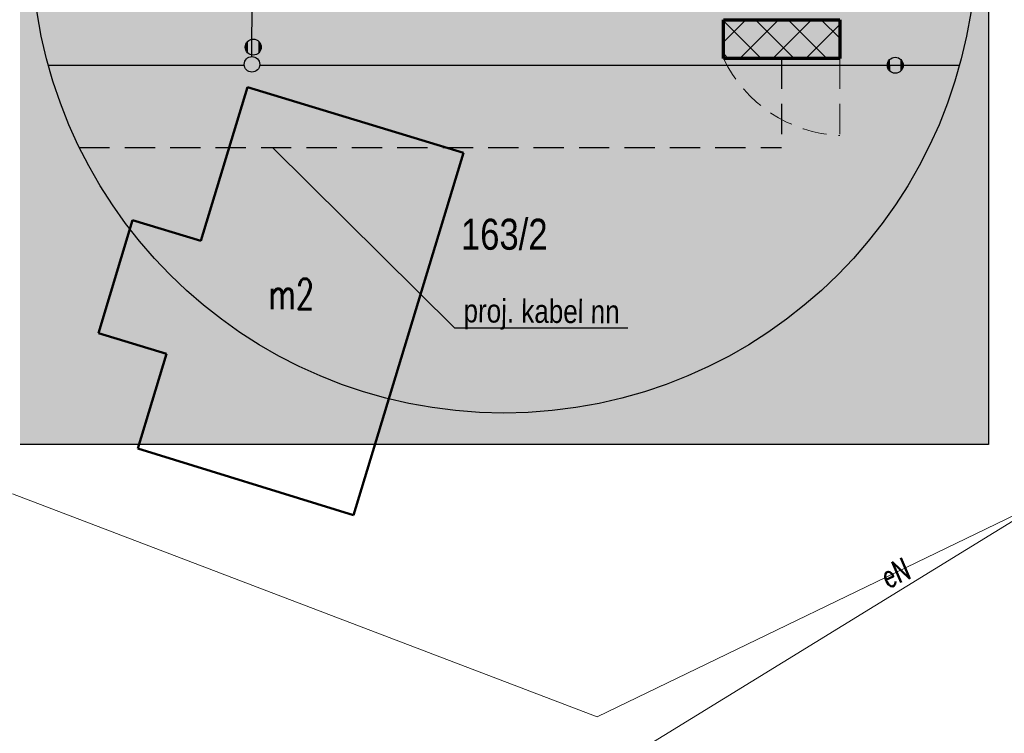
# Model space of a CAD drawing. Header units: metres. Extents: x 6578771 to 6579176, y 5823446 to 5823990.
# Tile 7 of 13: x 6579009 to 6579041, y 5823786 to 5823810. Entities that reach past the tile are written whole.
import ezdxf
from ezdxf.enums import TextEntityAlignment as Align

# ---------------------------------------------------------------- set-up
doc = ezdxf.new("R2010")
doc.units = ezdxf.units.M
doc.header["$MEASUREMENT"] = 0
for name, pattern in [('2_EGBU_A', [0]), ('3_SUEP_A', [0]), ('3_SUTP_A', [0]), ('AUSGEZOGEN', [0]), ('DASHEDX2', [1.5, 1, -0.5])]:
    doc.linetypes.add(name, pattern=pattern)
doc.layers.add('0_Tło', color=7, linetype='CONTINUOUS', true_color=0xffffff)
doc.layers.add('0_Tło_opis_szczeg', color=7, linetype='CONTINUOUS', true_color=0xffffff)
for name, color, linetype, lineweight in [('EGBB_E_T_0', 7, 'CONTINUOUS', 20), ('EGBB_L_0', 7, '2_EGBU_A', 50), ('SUEP_E_T_0', 1, 'CONTINUOUS', 0), ('SUEP_L_0', 1, '3_SUEP_A', 18), ('SUTP_L_0', 30, '3_SUTP_A', 18)]:
    doc.layers.add(name, color=color, linetype=linetype, lineweight=lineweight)
doc.layers.add('OBI kabel nn', color=7, linetype='DASHEDX2', lineweight=20, true_color=0x007299)
doc.layers.add('OBI opis', color=10, linetype='CONTINUOUS')
doc.layers.add('OBI opis_szczeg', color=10, linetype='CONTINUOUS')
doc.styles.add('Arial', font='arial.ttf')
doc.styles.add('Arial CE', font='arial.ttf')
doc.styles.get("Standard").update_dxf_attribs({"font": 'Simplex.SHX', "width": 0.75})
picture_1 = doc.add_image_def('image3.png', size_in_pixel=(3508, 4963))

msp = doc.modelspace()

# ---------------------------------------------------------------- hatches: boundary and pattern name
at = {"layer": '0_Tło_opis_szczeg'}
msp.add_hatch(color=256, dxfattribs=at).paths.add_polyline_path([(6579008.833, 5823795.954), (6579040.806, 5823795.954), (6579040.806, 5823795.954), (6579040.806, 5823828.825), (6579040.806, 5823828.825), (6579008.833, 5823828.825), (6579008.833, 5823828.825)])
at = {"layer": 'OBI opis_szczeg', "linetype": 'AUSGEZOGEN', "lineweight": 25}
h = msp.add_hatch(dxfattribs=at)
h.set_pattern_fill('MegaCAD_TYP1', color=144, scale=0.256, style=0)
h.set_pattern_definition([(45, (6578977.018, 5823771.5815), (-0.543058, 0.543058), [])])
h.paths.add_polyline_path([(6579035.898, 5823808.701), (6579035.898, 5823809.981), (6579032.058, 5823809.981), (6579032.058, 5823808.701)], flags=0)
h = msp.add_hatch(dxfattribs=at)
h.set_pattern_fill('MegaCAD_TYP1', color=144, scale=0.256, style=0)
h.set_pattern_definition([(45, (6578977.018, 5823771.5815), (-0.543058, 0.543058), [])])
h.paths.add_polyline_path([(6579035.898, 5823808.701), (6579035.898, 5823809.981), (6579032.058, 5823809.981), (6579032.058, 5823808.701)], flags=0)
h = msp.add_hatch(dxfattribs=at)
h.set_pattern_fill('MegaCAD_TYP1', color=144, scale=0.256, angle=-90, style=0)
h.set_pattern_definition([(-45, (6578977.018, 5823771.5815), (0.543058, 0.543058), [])])
h.paths.add_polyline_path([(6579032.058, 5823809.981), (6579032.058, 5823808.701), (6579035.898, 5823808.701), (6579035.898, 5823809.981)], flags=0)

# ---------------------------------------------------------------- linework, layer by layer
at = {"layer": '0_Tło'}
msp.add_lwpolyline([(6579008.833, 5823828.825), (6579040.806, 5823828.825), (6579040.806, 5823795.954), (6579008.833, 5823795.954)], dxfattribs=at)
at = {"layer": 'EGBB_L_0', "linetype": '2_EGBU_A'}
for p, q in [((6579016.34, 5823807.75), (6579014.8, 5823802.68)), ((6579016.34, 5823807.75), (6579023.47, 5823805.59)), ((6579023.47, 5823805.59), (6579019.84, 5823793.62)), ((6579012.55, 5823803.36), (6579011.42, 5823799.63)), ((6579014.8, 5823802.68), (6579012.55, 5823803.36)), ((6579011.42, 5823799.63), (6579013.67, 5823798.95)), ((6579013.67, 5823798.95), (6579012.72, 5823795.82)), ((6579019.84, 5823793.62), (6579012.72, 5823795.82))]:
    msp.add_line(p, q, dxfattribs=at)
at = {"layer": 'OBI kabel nn', "lineweight": 18}
msp.add_line((6579035.898, 5823808.701), (6579035.898, 5823806.156), dxfattribs=at)
at = {"layer": 'OBI kabel nn', "lineweight": 18, "ltscale": 0.8}
msp.add_arc((6579036.104, 5823810.636), 4.485, 205.5513, 267.3638, dxfattribs=at)
at = {"layer": 'OBI opis', "color": 144, "linetype": 'DASHEDX2', "lineweight": 30}
for p in [(6579033.978, 5823808.701), (6579010.79, 5823805.76)]:
    msp.add_line(p, (6579033.978, 5823805.76), dxfattribs=at)
at = {"layer": 'OBI opis', "color": 253, "linetype": 'Continuous'}
for q in [(6579017.173, 5823805.76), (6579028.906, 5823799.803)]:
    msp.add_line((6579023.182, 5823799.803), q, dxfattribs=at)
at = {"layer": 'OBI opis_szczeg', "color": 250}
for p, q in [((6579016.491, 5823808.763, 0.225), (6579016.512, 5823825.784, 0.225)), ((6579009.767, 5823808.482), (6579016.236, 5823808.482)), ((6579016.746, 5823808.482), (6579039.854, 5823808.482))]:
    msp.add_line(p, q, dxfattribs=at)
at = {"layer": 'OBI opis_szczeg', "color": 144, "linetype": 'AUSGEZOGEN', "lineweight": 70, "true_color": 0x007299}
for p, q in [((6579032.058, 5823808.701), (6579032.058, 5823809.981)), ((6579032.058, 5823809.981), (6579035.898, 5823809.981)), ((6579035.898, 5823809.981), (6579035.898, 5823808.701)), ((6579035.898, 5823808.701), (6579032.058, 5823808.701))]:
    msp.add_line(p, q, dxfattribs=at)
at = {"layer": 'OBI opis_szczeg', "color": 144, "linetype": 'AUSGEZOGEN', "lineweight": 25, "true_color": 0x007299}
msp.add_line((6579035.898, 5823808.701), (6579032.058, 5823808.701), dxfattribs=at)
at = {"layer": 'OBI opis_szczeg', "color": 250}
for centre, radius in [((6579024.81, 5823812.583), 15.592), ((6579016.533, 5823809.076, 0.225), 0.263), ((6579016.491, 5823808.507, 0.225), 0.256), ((6579037.731, 5823808.476, 0.225), 0.263)]:
    msp.add_circle(centre, radius, dxfattribs=at)
at = {"layer": 'OBI opis_szczeg', "color": 250, "lineweight": 0}
for points in [[(6579016.271, 5823809.053, 0.225), (6579016.27, 5823809.087, 0.225), (6579016.271, 5823809.098, 0.225)], [(6579016.272, 5823809.042, 0.225), (6579016.271, 5823809.098, 0.225), (6579016.272, 5823809.109, 0.225)], [(6579016.271, 5823809.053, 0.225), (6579016.271, 5823809.098, 0.225), (6579016.272, 5823809.042, 0.225)], [(6579016.274, 5823809.031, 0.225), (6579016.272, 5823809.109, 0.225), (6579016.274, 5823809.121, 0.225)], [(6579016.272, 5823809.042, 0.225), (6579016.272, 5823809.109, 0.225), (6579016.274, 5823809.031, 0.225)], [(6579016.276, 5823809.019, 0.225), (6579016.274, 5823809.121, 0.225), (6579016.276, 5823809.132, 0.225)], [(6579016.274, 5823809.031, 0.225), (6579016.274, 5823809.121, 0.225), (6579016.276, 5823809.019, 0.225)], [(6579016.279, 5823809.008, 0.225), (6579016.276, 5823809.132, 0.225), (6579016.279, 5823809.143, 0.225)], [(6579016.276, 5823809.019, 0.225), (6579016.276, 5823809.132, 0.225), (6579016.279, 5823809.008, 0.225)], [(6579016.282, 5823808.998, 0.225), (6579016.279, 5823809.143, 0.225), (6579016.282, 5823809.154, 0.225)], [(6579016.279, 5823809.008, 0.225), (6579016.279, 5823809.143, 0.225), (6579016.282, 5823808.998, 0.225)], [(6579016.286, 5823808.987, 0.225), (6579016.282, 5823809.154, 0.225), (6579016.286, 5823809.164, 0.225)], [(6579016.282, 5823808.998, 0.225), (6579016.282, 5823809.154, 0.225), (6579016.286, 5823808.987, 0.225)], [(6579016.29, 5823808.976, 0.225), (6579016.286, 5823809.164, 0.225), (6579016.29, 5823809.175, 0.225)], [(6579016.286, 5823808.987, 0.225), (6579016.286, 5823809.164, 0.225), (6579016.29, 5823808.976, 0.225)], [(6579016.294, 5823808.966, 0.225), (6579016.29, 5823809.175, 0.225), (6579016.294, 5823809.185, 0.225)], [(6579016.29, 5823808.976, 0.225), (6579016.29, 5823809.175, 0.225), (6579016.294, 5823808.966, 0.225)], [(6579016.299, 5823808.956, 0.225), (6579016.294, 5823809.185, 0.225), (6579016.299, 5823809.195, 0.225)], [(6579016.294, 5823808.966, 0.225), (6579016.294, 5823809.185, 0.225), (6579016.299, 5823808.956, 0.225)], [(6579016.304, 5823808.946, 0.225), (6579016.299, 5823809.195, 0.225), (6579016.304, 5823809.205, 0.225)], [(6579016.299, 5823808.956, 0.225), (6579016.299, 5823809.195, 0.225), (6579016.304, 5823808.946, 0.225)], [(6579016.31, 5823808.936, 0.225), (6579016.304, 5823809.205, 0.225), (6579016.31, 5823809.215, 0.225)], [(6579016.304, 5823808.946, 0.225), (6579016.304, 5823809.205, 0.225), (6579016.31, 5823808.936, 0.225)], [(6579016.316, 5823808.927, 0.225), (6579016.31, 5823809.215, 0.225), (6579016.316, 5823809.225, 0.225)], [(6579016.31, 5823808.936, 0.225), (6579016.31, 5823809.215, 0.225), (6579016.316, 5823808.927, 0.225)], [(6579016.323, 5823808.918, 0.225), (6579016.316, 5823809.225, 0.225), (6579016.323, 5823809.234, 0.225)], [(6579016.316, 5823808.927, 0.225), (6579016.316, 5823809.225, 0.225), (6579016.323, 5823808.918, 0.225)], [(6579016.33, 5823808.909, 0.225), (6579016.323, 5823809.234, 0.225), (6579016.33, 5823809.243, 0.225)], [(6579016.323, 5823808.918, 0.225), (6579016.323, 5823809.234, 0.225), (6579016.33, 5823808.909, 0.225)], [(6579016.337, 5823808.9, 0.225), (6579016.33, 5823809.243, 0.225), (6579016.337, 5823809.251, 0.225)], [(6579016.33, 5823808.909, 0.225), (6579016.33, 5823809.243, 0.225), (6579016.337, 5823808.9, 0.225)], [(6579016.345, 5823808.892, 0.225), (6579016.337, 5823809.251, 0.225), (6579016.345, 5823809.259, 0.225)], [(6579016.337, 5823808.9, 0.225), (6579016.337, 5823809.251, 0.225), (6579016.345, 5823808.892, 0.225)], [(6579016.353, 5823808.884, 0.225), (6579016.345, 5823809.259, 0.225), (6579016.353, 5823809.267, 0.225)], [(6579016.345, 5823808.892, 0.225), (6579016.345, 5823809.259, 0.225), (6579016.353, 5823808.884, 0.225)], [(6579016.362, 5823808.876, 0.225), (6579016.353, 5823809.267, 0.225), (6579016.362, 5823809.275, 0.225)], [(6579016.353, 5823808.884, 0.225), (6579016.353, 5823809.267, 0.225), (6579016.362, 5823808.876, 0.225)], [(6579016.37, 5823808.869, 0.225), (6579016.362, 5823809.275, 0.225), (6579016.37, 5823809.282, 0.225)], [(6579016.362, 5823808.876, 0.225), (6579016.362, 5823809.275, 0.225), (6579016.37, 5823808.869, 0.225)], [(6579016.379, 5823808.862, 0.225), (6579016.37, 5823809.282, 0.225), (6579016.379, 5823809.289, 0.225)], [(6579016.37, 5823808.869, 0.225), (6579016.37, 5823809.282, 0.225), (6579016.379, 5823808.862, 0.225)], [(6579016.389, 5823808.856, 0.225), (6579016.379, 5823809.289, 0.225), (6579016.389, 5823809.295, 0.225)], [(6579016.379, 5823808.862, 0.225), (6579016.379, 5823809.289, 0.225), (6579016.389, 5823808.856, 0.225)], [(6579016.398, 5823808.85, 0.225), (6579016.389, 5823809.295, 0.225), (6579016.398, 5823809.301, 0.225)], [(6579016.389, 5823808.856, 0.225), (6579016.389, 5823809.295, 0.225), (6579016.398, 5823808.85, 0.225)], [(6579016.408, 5823808.844, 0.225), (6579016.398, 5823809.301, 0.225), (6579016.408, 5823809.307, 0.225)], [(6579016.398, 5823808.85, 0.225), (6579016.398, 5823809.301, 0.225), (6579016.408, 5823808.844, 0.225)], [(6579016.418, 5823808.839, 0.225), (6579016.408, 5823809.307, 0.225), (6579016.418, 5823809.312, 0.225)], [(6579016.408, 5823808.844, 0.225), (6579016.408, 5823809.307, 0.225), (6579016.418, 5823808.839, 0.225)], [(6579016.428, 5823808.834, 0.225), (6579016.418, 5823809.312, 0.225), (6579016.428, 5823809.317, 0.225)], [(6579016.418, 5823808.839, 0.225), (6579016.418, 5823809.312, 0.225), (6579016.428, 5823808.834, 0.225)], [(6579016.439, 5823808.83, 0.225), (6579016.428, 5823809.317, 0.225), (6579016.439, 5823809.321, 0.225)], [(6579016.428, 5823808.834, 0.225), (6579016.428, 5823809.317, 0.225), (6579016.439, 5823808.83, 0.225)], [(6579016.45, 5823808.826, 0.225), (6579016.439, 5823809.321, 0.225), (6579016.45, 5823809.325, 0.225)], [(6579016.439, 5823808.83, 0.225), (6579016.439, 5823809.321, 0.225), (6579016.45, 5823808.826, 0.225)], [(6579016.46, 5823808.823, 0.225), (6579016.45, 5823809.325, 0.225), (6579016.46, 5823809.328, 0.225)], [(6579016.45, 5823808.826, 0.225), (6579016.45, 5823809.325, 0.225), (6579016.46, 5823808.823, 0.225)], [(6579016.471, 5823808.82, 0.225), (6579016.46, 5823809.328, 0.225), (6579016.471, 5823809.331, 0.225)], [(6579016.46, 5823808.823, 0.225), (6579016.46, 5823809.328, 0.225), (6579016.471, 5823808.82, 0.225)], [(6579016.482, 5823808.818, 0.225), (6579016.471, 5823809.331, 0.225), (6579016.482, 5823809.333, 0.225)], [(6579016.471, 5823808.82, 0.225), (6579016.471, 5823809.331, 0.225), (6579016.482, 5823808.818, 0.225)], [(6579016.493, 5823808.816, 0.225), (6579016.482, 5823809.333, 0.225), (6579016.493, 5823809.335, 0.225)], [(6579016.482, 5823808.818, 0.225), (6579016.482, 5823809.333, 0.225), (6579016.493, 5823808.816, 0.225)], [(6579016.505, 5823808.814, 0.225), (6579016.493, 5823809.335, 0.225), (6579016.505, 5823809.337, 0.225)], [(6579016.493, 5823808.816, 0.225), (6579016.493, 5823809.335, 0.225), (6579016.505, 5823808.814, 0.225)], [(6579016.516, 5823808.813, 0.225), (6579016.505, 5823809.337, 0.225), (6579016.516, 5823809.338, 0.225)], [(6579016.505, 5823808.814, 0.225), (6579016.505, 5823809.337, 0.225), (6579016.516, 5823808.813, 0.225)], [(6579016.516, 5823808.813, 0.225), (6579016.516, 5823809.338, 0.225), (6579016.527, 5823808.813, 0.225)], [(6579016.527, 5823808.813, 0.225), (6579016.516, 5823809.338, 0.225), (6579016.527, 5823809.338, 0.225)], [(6579016.527, 5823808.813, 0.225), (6579016.527, 5823809.338, 0.225), (6579016.539, 5823808.813, 0.225)], [(6579016.539, 5823808.813, 0.225), (6579016.527, 5823809.338, 0.225), (6579016.539, 5823809.338, 0.225)], [(6579016.539, 5823808.813, 0.225), (6579016.539, 5823809.338, 0.225), (6579016.55, 5823808.813, 0.225)], [(6579016.55, 5823808.813, 0.225), (6579016.539, 5823809.338, 0.225), (6579016.55, 5823809.338, 0.225)], [(6579016.55, 5823808.813, 0.225), (6579016.55, 5823809.338, 0.225), (6579016.561, 5823808.814, 0.225)], [(6579016.561, 5823808.814, 0.225), (6579016.55, 5823809.338, 0.225), (6579016.561, 5823809.337, 0.225)], [(6579016.561, 5823808.814, 0.225), (6579016.561, 5823809.337, 0.225), (6579016.572, 5823808.816, 0.225)], [(6579016.572, 5823808.816, 0.225), (6579016.561, 5823809.337, 0.225), (6579016.572, 5823809.335, 0.225)], [(6579016.572, 5823808.816, 0.225), (6579016.572, 5823809.335, 0.225), (6579016.583, 5823808.818, 0.225)], [(6579016.583, 5823808.818, 0.225), (6579016.572, 5823809.335, 0.225), (6579016.583, 5823809.333, 0.225)], [(6579016.583, 5823808.818, 0.225), (6579016.583, 5823809.333, 0.225), (6579016.595, 5823808.82, 0.225)], [(6579016.595, 5823808.82, 0.225), (6579016.583, 5823809.333, 0.225), (6579016.595, 5823809.331, 0.225)], [(6579016.595, 5823808.82, 0.225), (6579016.595, 5823809.331, 0.225), (6579016.605, 5823808.823, 0.225)], [(6579016.605, 5823808.823, 0.225), (6579016.595, 5823809.331, 0.225), (6579016.605, 5823809.328, 0.225)], [(6579016.605, 5823808.823, 0.225), (6579016.605, 5823809.328, 0.225), (6579016.616, 5823808.826, 0.225)], [(6579016.616, 5823808.826, 0.225), (6579016.605, 5823809.328, 0.225), (6579016.616, 5823809.325, 0.225)], [(6579016.616, 5823808.826, 0.225), (6579016.616, 5823809.325, 0.225), (6579016.627, 5823808.83, 0.225)], [(6579016.627, 5823808.83, 0.225), (6579016.616, 5823809.325, 0.225), (6579016.627, 5823809.321, 0.225)], [(6579016.627, 5823808.83, 0.225), (6579016.627, 5823809.321, 0.225), (6579016.637, 5823808.834, 0.225)], [(6579016.637, 5823808.834, 0.225), (6579016.627, 5823809.321, 0.225), (6579016.637, 5823809.317, 0.225)], [(6579016.637, 5823808.834, 0.225), (6579016.637, 5823809.317, 0.225), (6579016.648, 5823808.839, 0.225)], [(6579016.648, 5823808.839, 0.225), (6579016.637, 5823809.317, 0.225), (6579016.648, 5823809.312, 0.225)], [(6579016.648, 5823808.839, 0.225), (6579016.648, 5823809.312, 0.225), (6579016.658, 5823808.844, 0.225)], [(6579016.658, 5823808.844, 0.225), (6579016.648, 5823809.312, 0.225), (6579016.658, 5823809.307, 0.225)], [(6579016.658, 5823808.844, 0.225), (6579016.658, 5823809.307, 0.225), (6579016.668, 5823808.85, 0.225)], [(6579016.668, 5823808.85, 0.225), (6579016.658, 5823809.307, 0.225), (6579016.668, 5823809.301, 0.225)], [(6579016.668, 5823808.85, 0.225), (6579016.668, 5823809.301, 0.225), (6579016.677, 5823808.856, 0.225)], [(6579016.677, 5823808.856, 0.225), (6579016.668, 5823809.301, 0.225), (6579016.677, 5823809.295, 0.225)], [(6579016.677, 5823808.856, 0.225), (6579016.677, 5823809.295, 0.225), (6579016.686, 5823808.862, 0.225)], [(6579016.686, 5823808.862, 0.225), (6579016.677, 5823809.295, 0.225), (6579016.686, 5823809.289, 0.225)], [(6579016.686, 5823808.862, 0.225), (6579016.686, 5823809.289, 0.225), (6579016.695, 5823808.869, 0.225)], [(6579016.695, 5823808.869, 0.225), (6579016.686, 5823809.289, 0.225), (6579016.695, 5823809.282, 0.225)], [(6579016.695, 5823808.869, 0.225), (6579016.695, 5823809.282, 0.225), (6579016.704, 5823808.876, 0.225)], [(6579016.704, 5823808.876, 0.225), (6579016.695, 5823809.282, 0.225), (6579016.704, 5823809.275, 0.225)], [(6579016.704, 5823808.876, 0.225), (6579016.704, 5823809.275, 0.225), (6579016.713, 5823808.884, 0.225)], [(6579016.713, 5823808.884, 0.225), (6579016.704, 5823809.275, 0.225), (6579016.713, 5823809.267, 0.225)], [(6579016.713, 5823808.884, 0.225), (6579016.713, 5823809.267, 0.225), (6579016.721, 5823808.892, 0.225)], [(6579016.721, 5823808.892, 0.225), (6579016.713, 5823809.267, 0.225), (6579016.721, 5823809.259, 0.225)], [(6579016.721, 5823808.892, 0.225), (6579016.721, 5823809.259, 0.225), (6579016.728, 5823808.9, 0.225)], [(6579016.728, 5823808.9, 0.225), (6579016.721, 5823809.259, 0.225), (6579016.728, 5823809.251, 0.225)], [(6579016.728, 5823808.9, 0.225), (6579016.728, 5823809.251, 0.225), (6579016.736, 5823808.909, 0.225)], [(6579016.736, 5823808.909, 0.225), (6579016.728, 5823809.251, 0.225), (6579016.736, 5823809.243, 0.225)], [(6579016.736, 5823808.909, 0.225), (6579016.736, 5823809.243, 0.225), (6579016.743, 5823808.918, 0.225)], [(6579016.743, 5823808.918, 0.225), (6579016.736, 5823809.243, 0.225), (6579016.743, 5823809.234, 0.225)], [(6579016.743, 5823808.918, 0.225), (6579016.743, 5823809.234, 0.225), (6579016.749, 5823808.927, 0.225)], [(6579016.749, 5823808.927, 0.225), (6579016.743, 5823809.234, 0.225), (6579016.749, 5823809.225, 0.225)], [(6579016.749, 5823808.927, 0.225), (6579016.749, 5823809.225, 0.225), (6579016.756, 5823808.936, 0.225)], [(6579016.756, 5823808.936, 0.225), (6579016.749, 5823809.225, 0.225), (6579016.756, 5823809.215, 0.225)], [(6579016.756, 5823808.936, 0.225), (6579016.756, 5823809.215, 0.225), (6579016.761, 5823808.946, 0.225)], [(6579016.761, 5823808.946, 0.225), (6579016.756, 5823809.215, 0.225), (6579016.761, 5823809.205, 0.225)], [(6579016.761, 5823808.946, 0.225), (6579016.761, 5823809.205, 0.225), (6579016.767, 5823808.956, 0.225)], [(6579016.767, 5823808.956, 0.225), (6579016.761, 5823809.205, 0.225), (6579016.767, 5823809.195, 0.225)], [(6579016.767, 5823808.956, 0.225), (6579016.767, 5823809.195, 0.225), (6579016.772, 5823808.966, 0.225)], [(6579016.772, 5823808.966, 0.225), (6579016.767, 5823809.195, 0.225), (6579016.772, 5823809.185, 0.225)], [(6579016.772, 5823808.966, 0.225), (6579016.772, 5823809.185, 0.225), (6579016.776, 5823808.976, 0.225)], [(6579016.776, 5823808.976, 0.225), (6579016.772, 5823809.185, 0.225), (6579016.776, 5823809.175, 0.225)], [(6579016.776, 5823808.976, 0.225), (6579016.776, 5823809.175, 0.225), (6579016.78, 5823808.987, 0.225)], [(6579016.78, 5823808.987, 0.225), (6579016.776, 5823809.175, 0.225), (6579016.78, 5823809.164, 0.225)], [(6579016.78, 5823808.987, 0.225), (6579016.78, 5823809.164, 0.225), (6579016.784, 5823808.998, 0.225)], [(6579016.784, 5823808.998, 0.225), (6579016.78, 5823809.164, 0.225), (6579016.784, 5823809.154, 0.225)], [(6579016.784, 5823808.998, 0.225), (6579016.784, 5823809.154, 0.225), (6579016.787, 5823809.008, 0.225)], [(6579016.787, 5823809.008, 0.225), (6579016.784, 5823809.154, 0.225), (6579016.787, 5823809.143, 0.225)], [(6579016.787, 5823809.008, 0.225), (6579016.787, 5823809.143, 0.225), (6579016.79, 5823809.019, 0.225)], [(6579016.79, 5823809.019, 0.225), (6579016.787, 5823809.143, 0.225), (6579016.79, 5823809.132, 0.225)], [(6579016.79, 5823809.019, 0.225), (6579016.79, 5823809.132, 0.225), (6579016.792, 5823809.031, 0.225)], [(6579016.792, 5823809.031, 0.225), (6579016.79, 5823809.132, 0.225), (6579016.792, 5823809.121, 0.225)], [(6579016.792, 5823809.031, 0.225), (6579016.792, 5823809.121, 0.225), (6579016.793, 5823809.042, 0.225)], [(6579016.793, 5823809.042, 0.225), (6579016.792, 5823809.121, 0.225), (6579016.793, 5823809.109, 0.225)], [(6579016.793, 5823809.042, 0.225), (6579016.793, 5823809.109, 0.225), (6579016.795, 5823809.053, 0.225)], [(6579016.795, 5823809.053, 0.225), (6579016.793, 5823809.109, 0.225), (6579016.795, 5823809.098, 0.225)], [(6579016.795, 5823809.053, 0.225), (6579016.795, 5823809.098, 0.225), (6579016.795, 5823809.064, 0.225)], [(6579016.795, 5823809.064, 0.225), (6579016.795, 5823809.098, 0.225), (6579016.795, 5823809.087, 0.225)], [(6579016.27, 5823809.064, 0.225), (6579016.27, 5823809.076, 0.225), (6579016.27, 5823809.087, 0.225)], [(6579016.27, 5823809.064, 0.225), (6579016.27, 5823809.087, 0.225), (6579016.271, 5823809.053, 0.225)], [(6579016.795, 5823809.064, 0.225), (6579016.795, 5823809.087, 0.225), (6579016.796, 5823809.076, 0.225)], [(6579037.469, 5823808.454, 0.225), (6579037.468, 5823808.487, 0.225), (6579037.469, 5823808.499, 0.225)], [(6579037.468, 5823808.465, 0.225), (6579037.468, 5823808.476, 0.225), (6579037.468, 5823808.487, 0.225)], [(6579037.468, 5823808.465, 0.225), (6579037.468, 5823808.487, 0.225), (6579037.469, 5823808.454, 0.225)], [(6579037.47, 5823808.442, 0.225), (6579037.469, 5823808.499, 0.225), (6579037.47, 5823808.51, 0.225)], [(6579037.469, 5823808.454, 0.225), (6579037.469, 5823808.499, 0.225), (6579037.47, 5823808.442, 0.225)], [(6579037.472, 5823808.431, 0.225), (6579037.47, 5823808.51, 0.225), (6579037.472, 5823808.521, 0.225)], [(6579037.47, 5823808.442, 0.225), (6579037.47, 5823808.51, 0.225), (6579037.472, 5823808.431, 0.225)], [(6579037.474, 5823808.42, 0.225), (6579037.472, 5823808.521, 0.225), (6579037.474, 5823808.532, 0.225)], [(6579037.472, 5823808.431, 0.225), (6579037.472, 5823808.521, 0.225), (6579037.474, 5823808.42, 0.225)], [(6579037.477, 5823808.409, 0.225), (6579037.474, 5823808.532, 0.225), (6579037.477, 5823808.543, 0.225)], [(6579037.474, 5823808.42, 0.225), (6579037.474, 5823808.532, 0.225), (6579037.477, 5823808.409, 0.225)], [(6579037.48, 5823808.398, 0.225), (6579037.477, 5823808.543, 0.225), (6579037.48, 5823808.554, 0.225)], [(6579037.477, 5823808.409, 0.225), (6579037.477, 5823808.543, 0.225), (6579037.48, 5823808.398, 0.225)], [(6579037.483, 5823808.387, 0.225), (6579037.48, 5823808.554, 0.225), (6579037.483, 5823808.565, 0.225)], [(6579037.48, 5823808.398, 0.225), (6579037.48, 5823808.554, 0.225), (6579037.483, 5823808.387, 0.225)], [(6579037.487, 5823808.377, 0.225), (6579037.483, 5823808.565, 0.225), (6579037.487, 5823808.575, 0.225)], [(6579037.483, 5823808.387, 0.225), (6579037.483, 5823808.565, 0.225), (6579037.487, 5823808.377, 0.225)], [(6579037.492, 5823808.367, 0.225), (6579037.487, 5823808.575, 0.225), (6579037.492, 5823808.586, 0.225)], [(6579037.487, 5823808.377, 0.225), (6579037.487, 5823808.575, 0.225), (6579037.492, 5823808.367, 0.225)], [(6579037.497, 5823808.356, 0.225), (6579037.492, 5823808.586, 0.225), (6579037.497, 5823808.596, 0.225)], [(6579037.492, 5823808.367, 0.225), (6579037.492, 5823808.586, 0.225), (6579037.497, 5823808.356, 0.225)], [(6579037.502, 5823808.346, 0.225), (6579037.497, 5823808.596, 0.225), (6579037.502, 5823808.606, 0.225)], [(6579037.497, 5823808.356, 0.225), (6579037.497, 5823808.596, 0.225), (6579037.502, 5823808.346, 0.225)], [(6579037.508, 5823808.337, 0.225), (6579037.502, 5823808.606, 0.225), (6579037.508, 5823808.616, 0.225)], [(6579037.502, 5823808.346, 0.225), (6579037.502, 5823808.606, 0.225), (6579037.508, 5823808.337, 0.225)], [(6579037.514, 5823808.327, 0.225), (6579037.508, 5823808.616, 0.225), (6579037.514, 5823808.625, 0.225)], [(6579037.508, 5823808.337, 0.225), (6579037.508, 5823808.616, 0.225), (6579037.514, 5823808.327, 0.225)], [(6579037.521, 5823808.318, 0.225), (6579037.514, 5823808.625, 0.225), (6579037.521, 5823808.634, 0.225)], [(6579037.514, 5823808.327, 0.225), (6579037.514, 5823808.625, 0.225), (6579037.521, 5823808.318, 0.225)], [(6579037.528, 5823808.309, 0.225), (6579037.521, 5823808.634, 0.225), (6579037.528, 5823808.643, 0.225)], [(6579037.521, 5823808.318, 0.225), (6579037.521, 5823808.634, 0.225), (6579037.528, 5823808.309, 0.225)], [(6579037.535, 5823808.301, 0.225), (6579037.528, 5823808.643, 0.225), (6579037.535, 5823808.652, 0.225)], [(6579037.528, 5823808.309, 0.225), (6579037.528, 5823808.643, 0.225), (6579037.535, 5823808.301, 0.225)], [(6579037.543, 5823808.292, 0.225), (6579037.535, 5823808.652, 0.225), (6579037.543, 5823808.66, 0.225)], [(6579037.535, 5823808.301, 0.225), (6579037.535, 5823808.652, 0.225), (6579037.543, 5823808.292, 0.225)], [(6579037.551, 5823808.284, 0.225), (6579037.543, 5823808.66, 0.225), (6579037.551, 5823808.668, 0.225)], [(6579037.543, 5823808.292, 0.225), (6579037.543, 5823808.66, 0.225), (6579037.551, 5823808.284, 0.225)], [(6579037.559, 5823808.277, 0.225), (6579037.551, 5823808.668, 0.225), (6579037.559, 5823808.675, 0.225)], [(6579037.551, 5823808.284, 0.225), (6579037.551, 5823808.668, 0.225), (6579037.559, 5823808.277, 0.225)], [(6579037.568, 5823808.27, 0.225), (6579037.559, 5823808.675, 0.225), (6579037.568, 5823808.683, 0.225)], [(6579037.559, 5823808.277, 0.225), (6579037.559, 5823808.675, 0.225), (6579037.568, 5823808.27, 0.225)], [(6579037.577, 5823808.263, 0.225), (6579037.568, 5823808.683, 0.225), (6579037.577, 5823808.689, 0.225)], [(6579037.568, 5823808.27, 0.225), (6579037.568, 5823808.683, 0.225), (6579037.577, 5823808.263, 0.225)], [(6579037.586, 5823808.257, 0.225), (6579037.577, 5823808.689, 0.225), (6579037.586, 5823808.696, 0.225)], [(6579037.577, 5823808.263, 0.225), (6579037.577, 5823808.689, 0.225), (6579037.586, 5823808.257, 0.225)], [(6579037.596, 5823808.251, 0.225), (6579037.586, 5823808.696, 0.225), (6579037.596, 5823808.702, 0.225)], [(6579037.586, 5823808.257, 0.225), (6579037.586, 5823808.696, 0.225), (6579037.596, 5823808.251, 0.225)], [(6579037.606, 5823808.245, 0.225), (6579037.596, 5823808.702, 0.225), (6579037.606, 5823808.707, 0.225)], [(6579037.596, 5823808.251, 0.225), (6579037.596, 5823808.702, 0.225), (6579037.606, 5823808.245, 0.225)], [(6579037.616, 5823808.24, 0.225), (6579037.606, 5823808.707, 0.225), (6579037.616, 5823808.713, 0.225)], [(6579037.606, 5823808.245, 0.225), (6579037.606, 5823808.707, 0.225), (6579037.616, 5823808.24, 0.225)], [(6579037.626, 5823808.235, 0.225), (6579037.616, 5823808.713, 0.225), (6579037.626, 5823808.717, 0.225)], [(6579037.616, 5823808.24, 0.225), (6579037.616, 5823808.713, 0.225), (6579037.626, 5823808.235, 0.225)], [(6579037.637, 5823808.231, 0.225), (6579037.626, 5823808.717, 0.225), (6579037.637, 5823808.722, 0.225)], [(6579037.626, 5823808.235, 0.225), (6579037.626, 5823808.717, 0.225), (6579037.637, 5823808.231, 0.225)], [(6579037.647, 5823808.227, 0.225), (6579037.637, 5823808.722, 0.225), (6579037.647, 5823808.725, 0.225)], [(6579037.637, 5823808.231, 0.225), (6579037.637, 5823808.722, 0.225), (6579037.647, 5823808.227, 0.225)], [(6579037.658, 5823808.224, 0.225), (6579037.647, 5823808.725, 0.225), (6579037.658, 5823808.729, 0.225)], [(6579037.647, 5823808.227, 0.225), (6579037.647, 5823808.725, 0.225), (6579037.658, 5823808.224, 0.225)], [(6579037.669, 5823808.221, 0.225), (6579037.658, 5823808.729, 0.225), (6579037.669, 5823808.732, 0.225)], [(6579037.658, 5823808.224, 0.225), (6579037.658, 5823808.729, 0.225), (6579037.669, 5823808.221, 0.225)], [(6579037.68, 5823808.218, 0.225), (6579037.669, 5823808.732, 0.225), (6579037.68, 5823808.734, 0.225)], [(6579037.669, 5823808.221, 0.225), (6579037.669, 5823808.732, 0.225), (6579037.68, 5823808.218, 0.225)], [(6579037.691, 5823808.216, 0.225), (6579037.68, 5823808.734, 0.225), (6579037.691, 5823808.736, 0.225)], [(6579037.68, 5823808.218, 0.225), (6579037.68, 5823808.734, 0.225), (6579037.691, 5823808.216, 0.225)], [(6579037.702, 5823808.215, 0.225), (6579037.691, 5823808.736, 0.225), (6579037.702, 5823808.737, 0.225)], [(6579037.691, 5823808.216, 0.225), (6579037.691, 5823808.736, 0.225), (6579037.702, 5823808.215, 0.225)], [(6579037.714, 5823808.214, 0.225), (6579037.702, 5823808.737, 0.225), (6579037.714, 5823808.738, 0.225)], [(6579037.702, 5823808.215, 0.225), (6579037.702, 5823808.737, 0.225), (6579037.714, 5823808.214, 0.225)], [(6579037.725, 5823808.213, 0.225), (6579037.714, 5823808.738, 0.225), (6579037.725, 5823808.739, 0.225)], [(6579037.714, 5823808.214, 0.225), (6579037.714, 5823808.738, 0.225), (6579037.725, 5823808.213, 0.225)], [(6579037.725, 5823808.213, 0.225), (6579037.725, 5823808.739, 0.225), (6579037.736, 5823808.213, 0.225)], [(6579037.736, 5823808.213, 0.225), (6579037.725, 5823808.739, 0.225), (6579037.736, 5823808.739, 0.225)], [(6579037.736, 5823808.213, 0.225), (6579037.736, 5823808.739, 0.225), (6579037.748, 5823808.214, 0.225)], [(6579037.748, 5823808.214, 0.225), (6579037.736, 5823808.739, 0.225), (6579037.748, 5823808.738, 0.225)], [(6579037.748, 5823808.214, 0.225), (6579037.748, 5823808.738, 0.225), (6579037.759, 5823808.215, 0.225)], [(6579037.759, 5823808.215, 0.225), (6579037.748, 5823808.738, 0.225), (6579037.759, 5823808.737, 0.225)], [(6579037.759, 5823808.215, 0.225), (6579037.759, 5823808.737, 0.225), (6579037.77, 5823808.216, 0.225)], [(6579037.77, 5823808.216, 0.225), (6579037.759, 5823808.737, 0.225), (6579037.77, 5823808.736, 0.225)], [(6579037.77, 5823808.216, 0.225), (6579037.77, 5823808.736, 0.225), (6579037.781, 5823808.218, 0.225)], [(6579037.781, 5823808.218, 0.225), (6579037.77, 5823808.736, 0.225), (6579037.781, 5823808.734, 0.225)], [(6579037.781, 5823808.218, 0.225), (6579037.781, 5823808.734, 0.225), (6579037.792, 5823808.221, 0.225)], [(6579037.792, 5823808.221, 0.225), (6579037.781, 5823808.734, 0.225), (6579037.792, 5823808.732, 0.225)], [(6579037.792, 5823808.221, 0.225), (6579037.792, 5823808.732, 0.225), (6579037.803, 5823808.224, 0.225)], [(6579037.803, 5823808.224, 0.225), (6579037.792, 5823808.732, 0.225), (6579037.803, 5823808.729, 0.225)], [(6579037.803, 5823808.224, 0.225), (6579037.803, 5823808.729, 0.225), (6579037.814, 5823808.227, 0.225)], [(6579037.814, 5823808.227, 0.225), (6579037.803, 5823808.729, 0.225), (6579037.814, 5823808.725, 0.225)], [(6579037.814, 5823808.227, 0.225), (6579037.814, 5823808.725, 0.225), (6579037.825, 5823808.231, 0.225)], [(6579037.825, 5823808.231, 0.225), (6579037.814, 5823808.725, 0.225), (6579037.825, 5823808.722, 0.225)], [(6579037.825, 5823808.231, 0.225), (6579037.825, 5823808.722, 0.225), (6579037.835, 5823808.235, 0.225)], [(6579037.835, 5823808.235, 0.225), (6579037.825, 5823808.722, 0.225), (6579037.835, 5823808.717, 0.225)], [(6579037.835, 5823808.235, 0.225), (6579037.835, 5823808.717, 0.225), (6579037.845, 5823808.24, 0.225)], [(6579037.845, 5823808.24, 0.225), (6579037.835, 5823808.717, 0.225), (6579037.845, 5823808.713, 0.225)], [(6579037.845, 5823808.24, 0.225), (6579037.845, 5823808.713, 0.225), (6579037.855, 5823808.245, 0.225)], [(6579037.855, 5823808.245, 0.225), (6579037.845, 5823808.713, 0.225), (6579037.855, 5823808.707, 0.225)], [(6579037.855, 5823808.245, 0.225), (6579037.855, 5823808.707, 0.225), (6579037.865, 5823808.251, 0.225)], [(6579037.865, 5823808.251, 0.225), (6579037.855, 5823808.707, 0.225), (6579037.865, 5823808.702, 0.225)], [(6579037.865, 5823808.251, 0.225), (6579037.865, 5823808.702, 0.225), (6579037.875, 5823808.257, 0.225)], [(6579037.875, 5823808.257, 0.225), (6579037.865, 5823808.702, 0.225), (6579037.875, 5823808.696, 0.225)], [(6579037.875, 5823808.257, 0.225), (6579037.875, 5823808.696, 0.225), (6579037.884, 5823808.263, 0.225)], [(6579037.884, 5823808.263, 0.225), (6579037.875, 5823808.696, 0.225), (6579037.884, 5823808.689, 0.225)], [(6579037.884, 5823808.263, 0.225), (6579037.884, 5823808.689, 0.225), (6579037.893, 5823808.27, 0.225)], [(6579037.893, 5823808.27, 0.225), (6579037.884, 5823808.689, 0.225), (6579037.893, 5823808.683, 0.225)], [(6579037.893, 5823808.27, 0.225), (6579037.893, 5823808.683, 0.225), (6579037.902, 5823808.277, 0.225)], [(6579037.902, 5823808.277, 0.225), (6579037.893, 5823808.683, 0.225), (6579037.902, 5823808.675, 0.225)], [(6579037.902, 5823808.277, 0.225), (6579037.902, 5823808.675, 0.225), (6579037.91, 5823808.284, 0.225)], [(6579037.91, 5823808.284, 0.225), (6579037.902, 5823808.675, 0.225), (6579037.91, 5823808.668, 0.225)], [(6579037.91, 5823808.284, 0.225), (6579037.91, 5823808.668, 0.225), (6579037.918, 5823808.292, 0.225)], [(6579037.918, 5823808.292, 0.225), (6579037.91, 5823808.668, 0.225), (6579037.918, 5823808.66, 0.225)], [(6579037.918, 5823808.292, 0.225), (6579037.918, 5823808.66, 0.225), (6579037.926, 5823808.301, 0.225)], [(6579037.926, 5823808.301, 0.225), (6579037.918, 5823808.66, 0.225), (6579037.926, 5823808.652, 0.225)], [(6579037.926, 5823808.301, 0.225), (6579037.926, 5823808.652, 0.225), (6579037.934, 5823808.309, 0.225)], [(6579037.934, 5823808.309, 0.225), (6579037.926, 5823808.652, 0.225), (6579037.934, 5823808.643, 0.225)], [(6579037.934, 5823808.309, 0.225), (6579037.934, 5823808.643, 0.225), (6579037.941, 5823808.318, 0.225)], [(6579037.941, 5823808.318, 0.225), (6579037.934, 5823808.643, 0.225), (6579037.941, 5823808.634, 0.225)], [(6579037.941, 5823808.318, 0.225), (6579037.941, 5823808.634, 0.225), (6579037.947, 5823808.327, 0.225)], [(6579037.947, 5823808.327, 0.225), (6579037.941, 5823808.634, 0.225), (6579037.947, 5823808.625, 0.225)], [(6579037.947, 5823808.327, 0.225), (6579037.947, 5823808.625, 0.225), (6579037.953, 5823808.337, 0.225)], [(6579037.953, 5823808.337, 0.225), (6579037.947, 5823808.625, 0.225), (6579037.953, 5823808.616, 0.225)], [(6579037.953, 5823808.337, 0.225), (6579037.953, 5823808.616, 0.225), (6579037.959, 5823808.346, 0.225)], [(6579037.959, 5823808.346, 0.225), (6579037.953, 5823808.616, 0.225), (6579037.959, 5823808.606, 0.225)], [(6579037.959, 5823808.346, 0.225), (6579037.959, 5823808.606, 0.225), (6579037.965, 5823808.356, 0.225)], [(6579037.965, 5823808.356, 0.225), (6579037.959, 5823808.606, 0.225), (6579037.965, 5823808.596, 0.225)], [(6579037.965, 5823808.356, 0.225), (6579037.965, 5823808.596, 0.225), (6579037.969, 5823808.367, 0.225)], [(6579037.969, 5823808.367, 0.225), (6579037.965, 5823808.596, 0.225), (6579037.969, 5823808.586, 0.225)], [(6579037.969, 5823808.367, 0.225), (6579037.969, 5823808.586, 0.225), (6579037.974, 5823808.377, 0.225)], [(6579037.974, 5823808.377, 0.225), (6579037.969, 5823808.586, 0.225), (6579037.974, 5823808.575, 0.225)], [(6579037.974, 5823808.377, 0.225), (6579037.974, 5823808.575, 0.225), (6579037.978, 5823808.387, 0.225)], [(6579037.978, 5823808.387, 0.225), (6579037.974, 5823808.575, 0.225), (6579037.978, 5823808.565, 0.225)], [(6579037.978, 5823808.387, 0.225), (6579037.978, 5823808.565, 0.225), (6579037.982, 5823808.398, 0.225)], [(6579037.982, 5823808.398, 0.225), (6579037.978, 5823808.565, 0.225), (6579037.982, 5823808.554, 0.225)], [(6579037.982, 5823808.398, 0.225), (6579037.982, 5823808.554, 0.225), (6579037.985, 5823808.409, 0.225)], [(6579037.985, 5823808.409, 0.225), (6579037.982, 5823808.554, 0.225), (6579037.985, 5823808.543, 0.225)], [(6579037.985, 5823808.409, 0.225), (6579037.985, 5823808.543, 0.225), (6579037.987, 5823808.42, 0.225)], [(6579037.987, 5823808.42, 0.225), (6579037.985, 5823808.543, 0.225), (6579037.987, 5823808.532, 0.225)], [(6579037.987, 5823808.42, 0.225), (6579037.987, 5823808.532, 0.225), (6579037.99, 5823808.431, 0.225)], [(6579037.99, 5823808.431, 0.225), (6579037.987, 5823808.532, 0.225), (6579037.99, 5823808.521, 0.225)], [(6579037.99, 5823808.431, 0.225), (6579037.99, 5823808.521, 0.225), (6579037.991, 5823808.442, 0.225)], [(6579037.991, 5823808.442, 0.225), (6579037.99, 5823808.521, 0.225), (6579037.991, 5823808.51, 0.225)], [(6579037.991, 5823808.442, 0.225), (6579037.991, 5823808.51, 0.225), (6579037.992, 5823808.454, 0.225)], [(6579037.992, 5823808.454, 0.225), (6579037.991, 5823808.51, 0.225), (6579037.992, 5823808.499, 0.225)], [(6579037.992, 5823808.454, 0.225), (6579037.992, 5823808.499, 0.225), (6579037.993, 5823808.465, 0.225)], [(6579037.993, 5823808.465, 0.225), (6579037.992, 5823808.499, 0.225), (6579037.993, 5823808.487, 0.225)], [(6579037.993, 5823808.465, 0.225), (6579037.993, 5823808.487, 0.225), (6579037.993, 5823808.476, 0.225)]]:
    msp.add_solid(points, dxfattribs=at)
at = {"layer": 'SUEP_L_0', "linetype": '3_SUEP_A'}
for p, q in [((6579027.89, 5823786.96), (6579061.14, 5823803.03)), ((6579008.58, 5823794.33), (6579027.89, 5823786.96))]:
    msp.add_line(p, q, dxfattribs=at)
at = {"layer": 'SUTP_L_0', "linetype": '3_SUTP_A'}
msp.add_line((6579048.466, 5823797.639), (6579022.018, 5823781.388), dxfattribs=at)

# ---------------------------------------------------------------- texts
at = {"layer": 'EGBB_E_T_0', "width": 0.7}
msp.add_text('m2', height=1, dxfattribs=at).set_placement((6579017.792, 5823800.925), align=Align.MIDDLE)
at = {"layer": 'OBI opis_szczeg', "color": 250, "style": 'Arial', "width": 0.8}
msp.add_text('163/2', height=1.024, dxfattribs=at).set_placement((6579024.821, 5823802.917), align=Align.MIDDLE)
at = {"layer": 'OBI opis_szczeg', "color": 144, "style": 'Arial CE', "width": 0.8}
msp.add_text('proj. kabel nn', height=0.768, rotation=359.6261, dxfattribs=at).set_placement((6579026.054, 5823800.259), align=Align.MIDDLE)
at = {"layer": 'SUEP_E_T_0', "lineweight": 9, "width": 0.7}
msp.add_text('eN', height=0.75, rotation=23.7624, dxfattribs=at).set_placement((6579037.734, 5823791.718), align=Align.MIDDLE)

# ---------------------------------------------------------------- pictures from other files: only their frames are drawn
at = {"layer": '0_Tło'}
image = msp.add_image(picture_1, insert=(6578896.619, 5823718.877), size_in_units=(148.5, 210.093), dxfattribs=at)
image.dxf.v_pixel = (-1.6e-07, 0.0423318)
image.dxf.flags = 14

doc.saveas('drawing.dxf')
